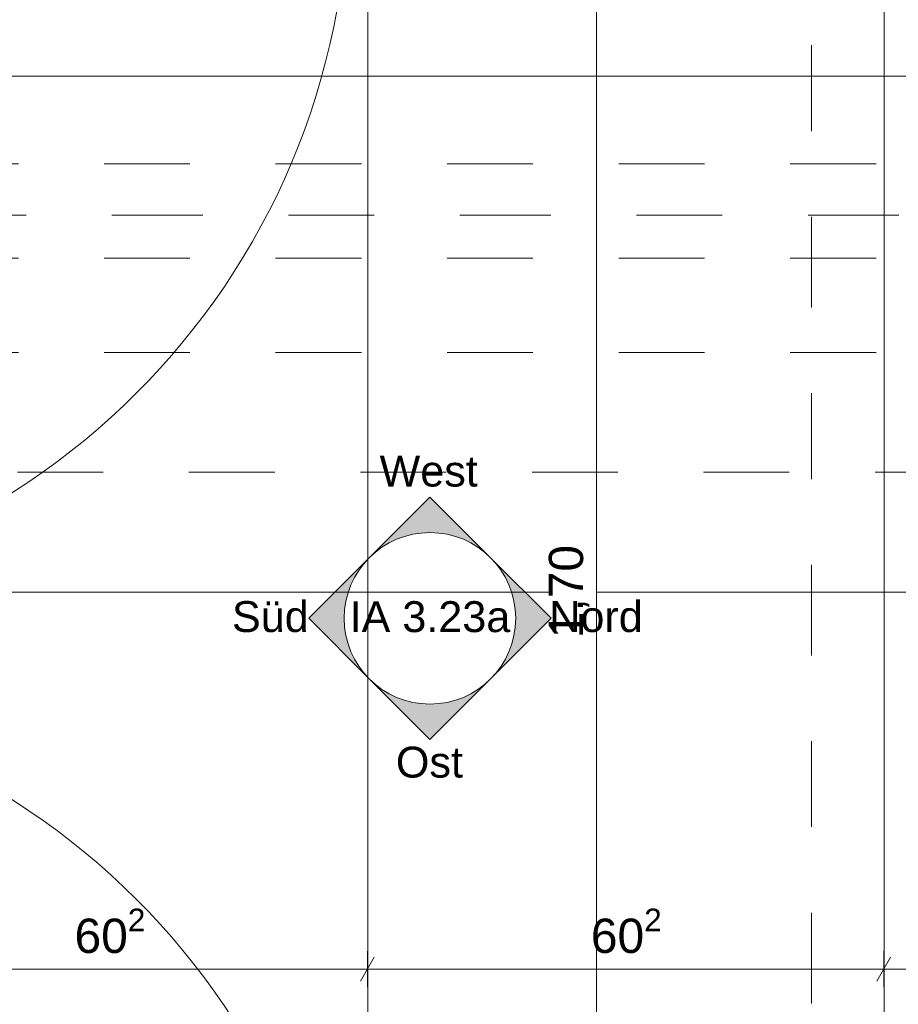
# Model space of a CAD drawing. Header units: metres. Extents: x -3.5 to 65.3, y -10.9 to 16.7.
# Tile 133 of 213: x 42.8 to 43.8, y 4.4 to 5.6. Entities that reach past the tile are written whole.
import ezdxf

# ---------------------------------------------------------------- set-up
doc = ezdxf.new("R2010")
doc.units = ezdxf.units.M
doc.header["$MEASUREMENT"] = 0
for name, pattern in [('Achse', [0.08, 0.04, -0.02, 0, -0.02]), ('Strichlinie doppelt', [0.218722, 0.105833, -0.042333, 0.028222, -0.042333]), ('Untersicht', [0.04, 0.03, -0.01]), ('Wipeout_Contour', [1, 0, -1])]:
    doc.linetypes.add(name, pattern=pattern)
for name, color, linetype in [('102 - Bemaßung_ Beschriftung.Detail_ Ausschnitt', 7, 'Continuous'), ('206 - Marker.Innenansicht - Ausbau', 7, 'Continuous'), ('451 - Universal.Achsen Raster', 7, 'Continuous'), ('605 - Struktur.Wand Innen', 7, 'Continuous'), ('608 - Struktur.Träger', 7, 'Continuous'), ('Neubau_606 - Struktur.Wand Innen Ausbau', 7, 'Continuous'), ('Neubau_650 - Abdeckung.Fußboden Aufbau', 7, 'Continuous'), ('Neubau_653 - Abdeckung.TB Verkofferung', 7, 'Continuous')]:
    doc.layers.add(name, color=color, linetype=linetype)
doc.styles.add('ERSTELLTER_STIL_1', font='txt')
doc.dimstyles.new('ERSTELLTER_STIL__1', dxfattribs={"dimtxt": 0.04, "dimasz": 0.02128, "dimexe": 0.18, "dimexo": 0.0625, "dimgap": 0, "dimtad": 1, "dimtih": 1, "dimtoh": 1, "dimzin": 0, "dimdsep": 46, "dimtxsty": 'ERSTELLTER_STIL_1', "dimblk": 'ARROWHEAD_2', "dimblk1": 'ARROWHEAD_2', "dimblk2": 'ARROWHEAD_2', "dimcen": 0.09, "dimse1": 1, "dimse2": 1, "dimclrd": 7, "dimclre": 7, "dimclrt": 7, "dimazin": 0, "dimtfac": 1, "dimtdec": 4, "dimtmove": 0, "dimatfit": 3, "dimfxl": 1, "dimtolj": 1, "dimtzin": 0, "dimarcsym": 0})
doc.dimstyles.new('ERSTELLTER_STIL__6', dxfattribs={"dimtxt": 0.04, "dimasz": 0.02128, "dimexe": 0.18, "dimexo": 0.0625, "dimgap": 0, "dimtad": 1, "dimzin": 0, "dimdsep": 46, "dimtxsty": 'ERSTELLTER_STIL_1', "dimblk": 'ARROWHEAD_2', "dimblk1": 'ARROWHEAD_2', "dimblk2": 'ARROWHEAD_2', "dimcen": 0.09, "dimclrd": 7, "dimclre": 7, "dimclrt": 7, "dimazin": 0, "dimtfac": 1, "dimtdec": 4, "dimtmove": 0, "dimatfit": 3, "dimfxl": 1, "dimtolj": 1, "dimtzin": 0, "dimarcsym": 0})

# ---------------------------------------------------------------- blocks, each defined once
blk = doc.blocks.new('*D183')
at = {"layer": '102 - Bemaßung_ Beschriftung.Detail_ Ausschnitt', "color": 7, "linetype": 'Continuous', "lineweight": 5}
for p, q in [((42.2331, 6.374), (42.2169, 6.346)), ((42.225, 6.339), (42.225, 6.381)), ((44.3781, 6.374), (44.3619, 6.346)), ((44.37, 6.339), (44.37, 6.381)), ((42.225, 6.36), (44.37, 6.36))]:
    blk.add_line(p, q, dxfattribs=at)
at = {"layer": '102 - Bemaßung_ Beschriftung.Detail_ Ausschnitt', "color": 7, "lineweight": 5, "insert": (43.2343, 6.3602), "char_height": 0.04, "attachment_point": 7, "style": 'ERSTELLTER_STIL_1'}
blk.add_mtext('\\A1;{\\pql;\\fArial|b0|i0|c0|p38;2,14\\fArial|b0|i0|c0|p38;\\A1{\\H.66x;\\S5^  ;}}', dxfattribs=at)
blk = doc.blocks.new('ARROWHEAD_2')
at = {"color": 0, "linetype": 'Continuous', "lineweight": 0}
for p, q in [((-0.378, -0.655), (0.378, 0.655)), ((0, 0), (-1, 0))]:
    blk.add_line(p, q, dxfattribs=at)
blk = doc.blocks.new('*D379')
at = {"layer": '102 - Bemaßung_ Beschriftung.Detail_ Ausschnitt', "color": 7, "linetype": 'Continuous', "lineweight": 5}
for p, q in [((42.61, 4.4498), (42.61, 4.4918)), ((43.212, 4.4498), (43.212, 4.4918)), ((42.6181, 4.4848), (42.6019, 4.4568)), ((43.2201, 4.4848), (43.2039, 4.4568)), ((42.61, 4.4708), (43.212, 4.4708))]:
    blk.add_line(p, q, dxfattribs=at)
at = {"layer": '102 - Bemaßung_ Beschriftung.Detail_ Ausschnitt', "color": 7, "lineweight": 5, "insert": (42.8706, 4.4781), "char_height": 0.04, "attachment_point": 7, "style": 'ERSTELLTER_STIL_1'}
blk.add_mtext('\\A1;{\\pql;\\fArial|b0|i0|c0|p38;60\\fArial|b0|i0|c0|p38;\\A1{\\H.66x;\\S2^  ;}}', dxfattribs=at)
blk = doc.blocks.new('*D380')
at = {"layer": '102 - Bemaßung_ Beschriftung.Detail_ Ausschnitt', "color": 7, "linetype": 'Continuous', "lineweight": 5}
for p, q in [((43.212, 4.4498), (43.212, 4.4918)), ((43.814, 4.4498), (43.814, 4.4918)), ((43.2201, 4.4848), (43.2039, 4.4568)), ((43.8221, 4.4848), (43.8059, 4.4568)), ((43.212, 4.4708), (43.814, 4.4708))]:
    blk.add_line(p, q, dxfattribs=at)
at = {"layer": '102 - Bemaßung_ Beschriftung.Detail_ Ausschnitt', "color": 7, "lineweight": 5, "insert": (43.4726, 4.4781), "char_height": 0.04, "attachment_point": 7, "style": 'ERSTELLTER_STIL_1'}
blk.add_mtext('\\A1;{\\pql;\\fArial|b0|i0|c0|p38;60\\fArial|b0|i0|c0|p38;\\A1{\\H.66x;\\S2^  ;}}', dxfattribs=at)
blk = doc.blocks.new('*D381')
at = {"layer": '102 - Bemaßung_ Beschriftung.Detail_ Ausschnitt', "color": 7, "linetype": 'Continuous', "lineweight": 5}
for p, q in [((43.814, 4.4498), (43.814, 4.4918)), ((44.37, 4.4498), (44.37, 4.4918)), ((43.8221, 4.4848), (43.8059, 4.4568)), ((44.3619, 4.4568), (44.3781, 4.4848)), ((43.814, 4.4708), (44.37, 4.4708)), ((44.37, 4.4708), (44.3837, 4.4708))]:
    blk.add_line(p, q, dxfattribs=at)
at = {"layer": '102 - Bemaßung_ Beschriftung.Detail_ Ausschnitt', "color": 7, "lineweight": 5, "insert": (44.0516, 4.4781), "char_height": 0.04, "attachment_point": 7, "style": 'ERSTELLTER_STIL_1'}
blk.add_mtext('\\A1;{\\pql;\\fArial|b0|i0|c0|p38;55\\fArial|b0|i0|c0|p38;\\A1{\\H.66x;\\S6^  ;}}', dxfattribs=at)
blk = doc.blocks.new('*D455')
at = {"layer": '102 - Bemaßung_ Beschriftung.Detail_ Ausschnitt', "color": 7, "linetype": 'Continuous', "lineweight": 5}
for p, q in [((43.493, 5.7519), (43.465, 5.7681)), ((43.479, 5.76), (43.479, 5.7737)), ((43.5, 5.76), (43.458, 5.76)), ((43.479, 4.06), (43.479, 5.76)), ((43.465, 4.0681), (43.493, 4.0519)), ((44.37, 4.06), (43.458, 4.06))]:
    blk.add_line(p, q, dxfattribs=at)
at = {"color": 254, "linetype": 'Wipeout_Contour', "lineweight": 0, "ltscale": 174.921125}
blk.add_wipeout([(43.4785, 4.8493), (43.4785, 4.9707), (43.4235, 4.9707), (43.4235, 4.8493)], dxfattribs=at).dxf.layer = '102 - Bemaßung_ Beschriftung.Detail_ Ausschnitt'
at = {"layer": '102 - Bemaßung_ Beschriftung.Detail_ Ausschnitt', "color": 7, "lineweight": 5, "insert": (43.471, 4.8568), "char_height": 0.04, "attachment_point": 7, "rotation": 90, "style": 'ERSTELLTER_STIL_1'}
blk.add_mtext('\\A1;{\\pql;\\fArial|b0|i0|c0|p38;1,70}', dxfattribs=at)
blk = doc.blocks.new('*D467')
at = {"layer": '102 - Bemaßung_ Beschriftung.Detail_ Ausschnitt', "color": 7, "linetype": 'Continuous', "lineweight": 5}
for p, q in [((43.8979, 5.7681), (43.9259, 5.7519)), ((43.9329, 5.76), (43.8909, 5.76)), ((43.9119, 3.89), (43.9119, 5.76)), ((43.8979, 3.8981), (43.9259, 3.8819)), ((43.9329, 3.89), (43.745, 3.89))]:
    blk.add_line(p, q, dxfattribs=at)
at = {"color": 254, "linetype": 'Wipeout_Contour', "lineweight": 0, "ltscale": 176.604655}
blk.add_wipeout([(43.9114, 4.7643), (43.9114, 4.8857), (43.8564, 4.8857), (43.8564, 4.7643)], dxfattribs=at).dxf.layer = '102 - Bemaßung_ Beschriftung.Detail_ Ausschnitt'
at = {"layer": '102 - Bemaßung_ Beschriftung.Detail_ Ausschnitt', "color": 7, "lineweight": 5, "insert": (43.9039, 4.7718), "char_height": 0.04, "attachment_point": 7, "rotation": 90, "style": 'ERSTELLTER_STIL_1'}
blk.add_mtext('\\A1;{\\pql;\\fArial|b0|i0|c0|p38;1,87}', dxfattribs=at)

msp = doc.modelspace()

# ---------------------------------------------------------------- hatches: boundary and pattern name
at = {"layer": '206 - Marker.Innenansicht - Ausbau', "linetype": 'Continuous', "lineweight": 0, "true_color": 0x000000}
for points in [[(43.3557, 4.9507), (43.285, 5.0214), (43.2143, 4.9507, -0.414214)], [(43.2143, 4.9507), (43.1436, 4.88), (43.2143, 4.8093, -0.414214)], [(43.2143, 4.8093), (43.285, 4.7386), (43.3557, 4.8093, -0.414214)]]:
    msp.add_hatch(color=18, dxfattribs=at).paths.add_polyline_path(points)
at = {"layer": 'Neubau_650 - Abdeckung.Fußboden Aufbau', "linetype": 'Continuous', "lineweight": 13, "true_color": 0xafafaf}
h = msp.add_hatch(dxfattribs=at)
h.set_pattern_fill('Raster_60x60_Fuge_2mm_0001', color=253, style=0, pattern_type=2)
h.set_pattern_definition([(0, (42.61, 4.91), (0, 0.602), []), (90, (42.61, 4.91), (-0.602, 0), [])])
h.paths.add_polyline_path([(44.37, 5.76), (42.225, 5.76), (42.225, 3.935), (43.545, 3.935), (43.545, 4.06), (44.37, 4.06)])

# ---------------------------------------------------------------- linework, layer by layer
at = {"layer": '206 - Marker.Innenansicht - Ausbau', "color": 7, "linetype": 'Continuous', "lineweight": 9}
for p, q in [((43.285, 5.0214), (43.2143, 4.9507)), ((43.3557, 4.9507), (43.285, 5.0214)), ((43.2143, 4.9507), (43.1436, 4.88)), ((43.1436, 4.88), (43.2143, 4.8093)), ((43.2143, 4.8093), (43.285, 4.7386)), ((43.285, 4.7386), (43.3557, 4.8093))]:
    msp.add_line(p, q, dxfattribs=at)
at = {"layer": '206 - Marker.Innenansicht - Ausbau', "color": 7, "linetype": 'Continuous', "lineweight": 9, "flags": 128}
msp.add_lwpolyline([(43.385, 4.88, 1), (43.185, 4.88, 1)], format="xyb", close=True, dxfattribs=at)
at = {"layer": '605 - Struktur.Wand Innen', "color": 1, "linetype": 'Continuous', "lineweight": 9}
msp.add_arc((42.345, 5.74), 0.845, 270, 0, dxfattribs=at)
at = {"layer": '608 - Struktur.Träger', "color": 7, "linetype": 'Untersicht', "lineweight": 13}
for p, q in [((14.5051, 5.41), (61.88, 5.41)), ((14.5051, 5.19), (61.88, 5.19))]:
    msp.add_line(p, q, dxfattribs=at)
at = {"layer": '608 - Struktur.Träger', "color": 7, "linetype": 'Achse', "lineweight": 9}
msp.add_line((14.5051, 5.3), (61.88, 5.3), dxfattribs=at)
at = {"layer": 'Neubau_606 - Struktur.Wand Innen Ausbau', "color": 1, "linetype": 'Continuous', "lineweight": 9}
msp.add_arc((42.345, 3.955), 0.845, 360, 90, dxfattribs=at)
at = {"layer": 'Neubau_653 - Abdeckung.TB Verkofferung', "color": 1, "linetype": 'Untersicht', "lineweight": 9}
msp.add_line((42.804, 5.0505), (44.37, 5.0505), dxfattribs=at)

# ---------------------------------------------------------------- texts
at = {"layer": '206 - Marker.Innenansicht - Ausbau', "color": 7, "lineweight": 9, "char_height": 0.036, "style": 'ERSTELLTER_STIL_1'}
for s, insert, attachment_point in [('\\A1;{\\pqr;\\pt0;\\fArial|b0|i0|c0|p38;West}', (43.3408, 5.0332), 9), ('\\A1;{\\pqr;\\pt0;\\fArial|b0|i0|c0|p38;Süd}', (43.1436, 4.8818), 6), ('\\A1;{\\pqc;\\pt0;\\fArial|b0|i0|c0|p38;IA 3.23a}', (43.285, 4.8817), 5), ('\\A1;{\\pqr;\\pt0;\\fArial|b0|i0|c0|p38;Ost}', (43.3235, 4.7303), 3)]:
    msp.add_mtext(s, dxfattribs=dict(at, insert=insert, attachment_point=attachment_point))

# ---------------------------------------------------------------- dimensions: what is measured, and where the dimension line sits
at = {"layer": '102 - Bemaßung_ Beschriftung.Detail_ Ausschnitt', "color": 7, "linetype": 'Continuous', "lineweight": 5}
for base, p1, p2, picture, middle in [((44.369988, 6.359982), (42.224989, 4.8475), (44.369988, 5.76), '*D183', (43.340237, 6.387982)), ((44.37, 4.4708), (43.814, 4.91), (44.37, 5.76), '*D381', (44.1361, 4.4988)), ((43.212, 4.4708), (42.61, 4.91), (43.212, 4.91), '*D379', (42.9551, 4.4988)), ((43.814, 4.4708), (43.212, 4.91), (43.814, 4.91), '*D380', (43.5571, 4.4988))]:
    dim = msp.add_linear_dim(base=base, p1=p1, p2=p2, dimstyle='ERSTELLTER_STIL__1', dxfattribs=at)
    dim.commit()
    dim.dimension.update_dxf_attribs({"geometry": picture, "text_midpoint": middle, "dimtype": 160})

# ---------------------------------------------------------------- next in the draw order: dimensions: what is measured, and where the dimension line sits
dim = msp.add_linear_dim(base=(43.479, 5.76), p1=(44.37, 4.06), p2=(43.73, 5.76), angle=90, dimstyle='ERSTELLTER_STIL__6', dxfattribs=at)
dim.commit()
dim.dimension.update_dxf_attribs({"geometry": '*D455', "text_midpoint": (43.451, 4.9087), "dimtype": 160, "text_rotation": 90})

# ---------------------------------------------------------------- next in the draw order: hatches: boundary and pattern name
at = {"layer": '206 - Marker.Innenansicht - Ausbau', "linetype": 'Continuous', "lineweight": 0, "true_color": 0x000000}
msp.add_hatch(color=18, dxfattribs=at).paths.add_polyline_path([(43.3557, 4.8093), (43.4264, 4.88), (43.3557, 4.9507, -0.414214)])

# ---------------------------------------------------------------- next in the draw order: linework, layer by layer
at = {"layer": '206 - Marker.Innenansicht - Ausbau', "color": 7, "linetype": 'Continuous', "lineweight": 9}
for p, q in [((43.4264, 4.88), (43.3557, 4.9507)), ((43.3557, 4.8093), (43.4264, 4.88))]:
    msp.add_line(p, q, dxfattribs=at)
at = {"layer": '451 - Universal.Achsen Raster', "color": 160, "linetype": 'Strichlinie doppelt', "lineweight": 9, "true_color": 0x3232ff}
for p, q in [((43.73, -10.585), (43.73, 16.355)), ((64.935, 5.35), (-3.175, 5.35))]:
    msp.add_line(p, q, dxfattribs=at)

# ---------------------------------------------------------------- next in the draw order: texts
at = {"layer": '206 - Marker.Innenansicht - Ausbau', "color": 7, "lineweight": 9, "insert": (43.5331, 4.8818), "char_height": 0.036, "attachment_point": 6, "style": 'ERSTELLTER_STIL_1'}
msp.add_mtext('\\A1;{\\pqr;\\pt0;\\fArial|b0|i0|c0|p38;Nord}', dxfattribs=at)

# ---------------------------------------------------------------- next in the draw order: dimensions: what is measured, and where the dimension line sits
at = {"layer": '102 - Bemaßung_ Beschriftung.Detail_ Ausschnitt', "color": 7, "linetype": 'Continuous', "lineweight": 5}
dim = msp.add_linear_dim(base=(43.9119, 5.76), p1=(43.745, 3.89), p2=(43.73, 5.76), angle=90, dimstyle='ERSTELLTER_STIL__6', dxfattribs=at)
dim.commit()
dim.dimension.update_dxf_attribs({"geometry": '*D467', "text_midpoint": (43.8839, 4.8237), "dimtype": 160, "text_rotation": 90})

doc.saveas('drawing.dxf')
